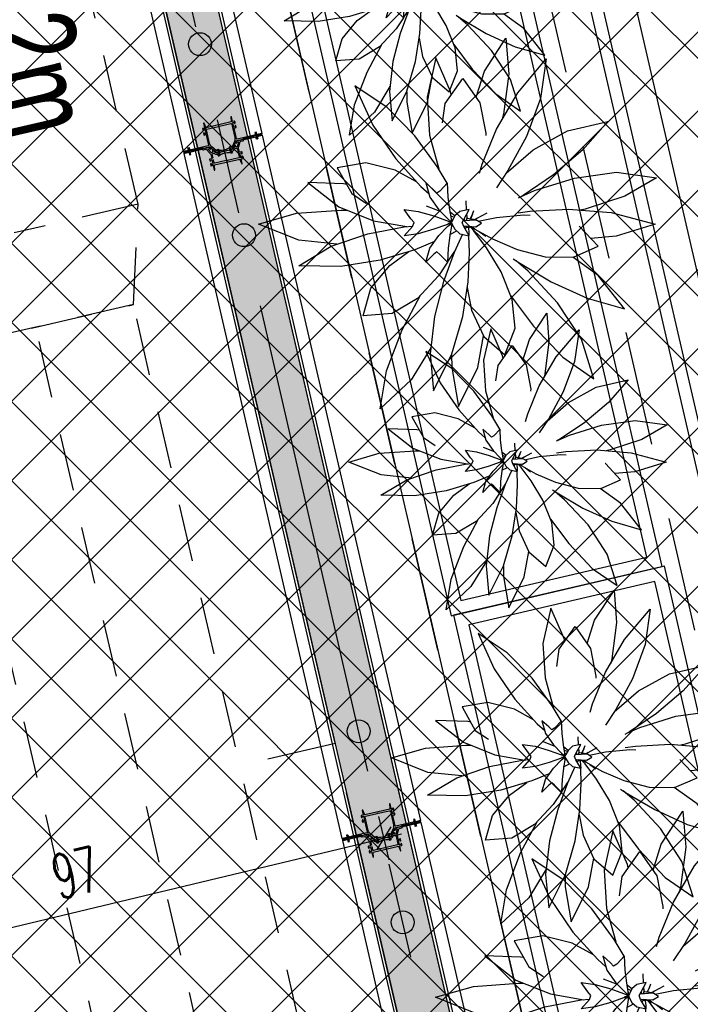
# Model space of a CAD drawing. Header units: centimetres. Extents: x -15121 to 17422, y -60492 to 0.
# Tile 217 of 256: x 2518 to 2623, y -29987 to -29832. Entities that reach past the tile are written whole.
import ezdxf
from ezdxf.enums import TextEntityAlignment as Align

# ---------------------------------------------------------------- set-up
doc = ezdxf.new("R2010")
doc.units = ezdxf.units.CM
doc.header["$LTSCALE"] = 60
for name, pattern in [('CENTER', [2, 1.25, -0.25, 0.25, -0.25]), ('DP', [0.5, 0.3, -0.2]), ('MP', [0.25, 0.15, -0.1])]:
    doc.linetypes.add(name, pattern=pattern)
for name, color, linetype in [('AIKA karnisze2', 200, 'Continuous'), ('AIKA KLIMATYZACJA2', 5, 'Continuous'), ('AIKA lampy restauracja wymiarowanie', 7, 'Continuous'), ('AIKA meble2', 8, 'Continuous'), ('AIKA sufity podwieszane', 8, 'Continuous'), ('AIKA szyny w podłodze', 3, 'Continuous'), ('AIKA wymiarowanie ogólne rzut2', 7, 'Continuous'), ('AIKA zieleń', 8, 'Continuous'), ('AIKA ŚCIANA2', 8, 'Continuous'), ('AIKA ścianki mobilne', 7, 'Continuous'), ('L-AXIS', 10, 'CENTER'), ('podciagi i nadproza', 7, 'DP')]:
    doc.layers.add(name, color=color, linetype=linetype)
doc.styles.add('MtXpl_Arial_Narrow', font='ARIALN.TTF')
doc.styles.add('normalnysimplex', font='simplex.shx', dxfattribs={"width": 0.85})
doc.styles.add('wymiar', font='txt.shx', dxfattribs={"width": 0.6})
doc.dimstyles.new('Dwudziestka', dxfattribs={"dimtxt": 7, "dimasz": 0.7, "dimexe": 5, "dimexo": 0, "dimgap": 2.5, "dimtad": 1, "dimtoh": 1, "dimdec": 3, "dimrnd": 0.5, "dimdsep": 46, "dimtxsty": 'wymiar', "dimblk": 'znacznik', "dimcen": 0, "dimdle": 5, "dimse1": 1, "dimse2": 1, "dimclrd": 256, "dimclre": 256, "dimclrt": 256, "dimadec": 0, "dimazin": 0, "dimtfac": 0.4, "dimtdec": 3, "dimtix": 1, "dimtofl": 0, "dimtmove": 2, "dimatfit": 3, "dimldrblk": 'znacznik', "dimfxl": 1, "dimtolj": 1, "dimarcsym": 0})

# ---------------------------------------------------------------- blocks, each defined once
blk = doc.blocks.new('SL podciągi restauracja')
at = {"layer": 'podciagi i nadproza'}
blk.add_lwpolyline([(2000.73, -27243.02), (2138.4, -27839.34), (2099.42, -27848.34), (1961.75, -27252.02), (2000.73, -27243.02)], dxfattribs=at)
blk = doc.blocks.new('SL klima')
at = {"layer": 'AIKA KLIMATYZACJA2', "color": 140, "linetype": 'MP', "lineweight": -2, "extrusion": (-5.11098e-17, -7.96044e-17, -1)}
for p, q in [((6722.47, -25992.98, 331.65), (6712.01, -25947.67, 331.65)), ((6722.47, -25992.98, 331.65), (6702.98, -25997.48, 331.65)), ((6721.75, -26008.75, 331.65), (6722.47, -25992.98, 331.65)), ((6706.4, -26012.29, 331.65), (6721.74, -26008.75, 331.65)), ((6721.74, -26008.75, 331.65), (6721.75, -26008.75, 331.65)), ((6691.06, -26015.83, 331.65), (6706.4, -26012.29, 331.65))]:
    blk.add_line(p, q, dxfattribs=at)
at = {"layer": 'AIKA KLIMATYZACJA2', "color": 140, "linetype": 'MP', "lineweight": -2}
for p, q in [((6721.73, -26008.74, 331.6), (6706.39, -26012.28, 331.6)), ((6764.77, -26195.14, 331.6), (6721.73, -26008.74, 331.6)), ((6706.39, -26012.28, 331.6), (6691.04, -26015.83, 331.6)), ((6749.42, -26198.68, 331.6), (6706.39, -26012.28, 331.6)), ((6691.04, -26015.83, 331.6), (6734.07, -26202.22, 331.6))]:
    blk.add_line(p, q, dxfattribs=at)
at = {"layer": 'AIKA KLIMATYZACJA2', "color": 140, "linetype": 'MP', "lineweight": -2, "style": 'MtXpl_Arial_Narrow', "width": 0.8}
blk.add_text('OK +3,32m', height=15, rotation=283, dxfattribs=at).set_placement((6685.67, -25915.42, 3653.8))
blk = doc.blocks.new('z_45')
for p, q in [((1.116109, 12.784863), (2.886718, 15.481067)), ((2.886718, 15.481067), (3.112793, 12.559485)), ((-2.845997, 13.88936), (-3.570604, 10.668659)), ((-1.655763, 11.123252), (-2.845997, 13.88936)), ((3.844529, 11.023402), (6.185353, 13.788033)), ((6.185353, 13.788033), (5.718845, 10.564661)), ((-2.087796, 10.154057), (-0.650883, 12.201309)), ((-0.650883, 12.201309), (0.760937, 10.202289)), ((0.441211, 10.654926), (1.116109, 12.784863)), ((3.112793, 12.559485), (2.685738, 9.256053)), ((-9.471196, 11.583638), (-8.014357, 8.363295)), ((-6.825197, 9.823632), (-9.471196, 11.583638)), ((-3.570604, 10.668659), (-3.370214, 7.540822)), ((-1.588672, 10.865235), (-1.655763, 11.123252)), ((2.124023, 8.055043), (3.844529, 11.023402)), ((5.718845, 10.564661), (4.56084, 7.449961)), ((-4.564357, 7.499552), (-6.825197, 9.823632)), ((-2.313089, 8.569336), (-2.087796, 10.154057)), ((0.760937, 10.202289), (1.247263, 7.701373)), ((2.685738, 9.256053), (2.585155, 8.850694)), ((-8.014357, 8.363295), (-6.118167, 5.604553)), ((7.924801, 7.917333), (11.223727, 8.66015)), ((11.223727, 8.66015), (9.188086, 6.343603)), ((-2.732033, 4.996347), (-4.564357, 7.499552)), ((-3.370214, 7.540822), (-2.609962, 4.790235)), ((0.939745, 5.188775), (2.124023, 8.055043)), ((1.247263, 7.701373), (1.236522, 7.510304)), ((4.56084, 7.449961), (3.048825, 4.653072)), ((5.118847, 6.358695), (7.924801, 7.917333)), ((2.912497, 4.450679), (5.118847, 6.358695)), ((9.188086, 6.343603), (6.763673, 4.31025)), ((-8.571875, 5.299163), (-10.923731, 4.889011)), ((-10.923731, 4.889011), (-9.723246, 2.764893)), ((-6.165922, 4.682708), (-8.571875, 5.299163)), ((-6.118167, 5.604553), (-4.087406, 3.361177)), ((-1.916993, 3.620315), (-2.732033, 4.996347)), ((0.713086, 4.427791), (0.939745, 5.188775)), ((-4.421586, 3.730321), (-6.165922, 4.682708)), ((3.048825, 4.653072), (2.101171, 3.24595)), ((6.763673, 4.31025), (4.27959, 2.622747)), ((5.226266, 3.010106), (8.498532, 4.040098)), ((8.498532, 4.040098), (11.938083, 4.511809)), ((11.938083, 4.511809), (15.209764, 4.056096)), ((15.209764, 4.056096), (12.607419, 2.562547)), ((-13.329983, 3.664804), (-10.796976, 1.677108)), ((-10.395801, 3.557134), (-13.329983, 3.664804)), ((-10.143751, 3.508997), (-10.395801, 3.557134)), ((-4.087406, 3.361177), (-3.407812, 2.749658)), ((-3.663379, 3.641844), (-3.332913, 2.487993)), ((-3.033108, 3.074575), (-3.663379, 3.641844)), ((-1.897073, 3.641844), (-2.527249, 2.960253)), ((-1.838088, 2.487993), (-1.897073, 3.641844)), ((-9.723246, 2.764893), (-8.523244, 1.970458)), ((-3.332913, 2.487993), (-2.604687, 1.451993)), ((-2.780175, 2.809238), (-3.033108, 3.074575)), ((-2.527249, 2.960253), (-2.780175, 2.809238)), ((-1.709473, 1.451993), (-1.838088, 2.487993)), ((4.27959, 2.622747), (3.878319, 2.391028)), ((4.0667, 2.499819), (5.226266, 3.010106)), ((12.607419, 2.562547), (9.364843, 1.5064)), ((-10.796976, 1.677108), (-7.958597, 0.544524)), ((-3.632522, 1.770306), (-2.493846, 1.337838)), ((-0.402153, 2.182174), (-0.364649, 1.42529)), ((-17.348439, 0.262022), (-14.246488, 1.155138)), ((-14.246488, 1.155138), (-10.58799, 1.426625)), ((-10.58799, 1.426625), (-10.121489, 1.407576)), ((-4.898632, 0.705075), (-5.429691, 1.477385)), ((-5.429691, 1.477385), (-4.293358, 1.311088)), ((-4.293358, 1.311088), (-3.019536, 0.943708)), ((-3.019536, 0.943708), (-1.976955, 0.57261)), ((-2.604687, 1.451993), (-1.873535, 0.699282)), ((-1.583988, 0.699282), (-1.709473, 1.451993)), ((-1.679397, 1.271486), (-1.272851, 0.962949)), ((-1.626176, 0.952387), (-1.35352, 0.829601)), ((-1.294726, 0.943708), (-1.494336, 0.556159)), ((-0.877637, 1.311088), (-1.294726, 0.943708)), ((-0.130665, 1.477385), (-0.877637, 1.311088)), ((-0.538969, 0.705075), (-0.130665, 1.477385)), ((-0.343555, 1.074767), (-0.304008, 0.713921)), ((-0.342482, 1.076675), (-0.295609, 0.712991)), ((-0.039065, 0.684285), (0.143945, 1.07379)), ((0.143945, 1.07379), (-0.026757, 0.682902)), ((0.143945, 1.07379), (0.261426, 1.376176)), ((0.523341, 0.751948), (1.350194, 1.19648)), ((0.618356, 0.505519), (2.111423, 0.813913)), ((2.111423, 0.813913), (4.325879, 1.034188)), ((3.888863, 1.192188), (4.834962, 1.339221)), ((4.325879, 1.034188), (4.866993, 0.999713)), ((4.834962, 1.339221), (8.005172, 1.502991)), ((8.005172, 1.502991), (11.50527, 1.21479)), ((9.364843, 1.5064), (8.960253, 1.424313)), ((11.50527, 1.21479), (15.089351, 0.26207)), ((-14.047462, -1.054287), (-17.348439, 0.262022)), ((-8.423632, -0.520706), (-5.451953, 0.046134)), ((-7.958597, 0.544524), (-5.231249, 0.066352)), ((-5.451953, 0.046134), (-4.759377, 0.10953)), ((-5.429691, -0.687051), (-4.769921, 0.085259)), ((-4.635745, 0.395179), (-4.898632, 0.705075)), ((-4.769921, 0.085259), (-4.635745, 0.395179)), ((-1.976955, 0.217772), (-3.019536, -0.153327)), ((-2.604687, -0.661659), (-1.873535, 0.091076)), ((-1.976955, 0.57261), (-1.628906, 0.433159)), ((-1.628906, 0.357175), (-1.976955, 0.217772)), ((-1.881445, 0.339508), (-1.606447, 0.383544)), ((-1.873535, 0.699282), (-1.562113, 0.420308)), ((-1.873535, 0.091076), (-1.774222, 0.182414)), ((-1.774222, 0.182414), (-1.583988, 0.343227)), ((-1.728809, 0.212503), (-1.572365, 0.349855)), ((-1.727444, 0.221968), (-1.604688, 0.331926)), ((-1.583988, 0.091076), (-1.709473, -0.661659)), ((-1.683301, 0.60215), (-1.553714, 0.433731)), ((-1.683301, 0.18189), (-1.563573, 0.353074)), ((-1.676369, 0.47915), (-1.631546, 0.482464)), ((-1.676369, 0.452209), (-1.676369, 0.47915)), ((-1.676369, 0.47915), (-1.565433, 0.409579)), ((-1.676369, 0.267673), (-1.676369, 0.338197)), ((-1.583988, 0.699282), (-1.542676, 0.458455)), ((-1.543754, 0.454164), (-1.583988, 0.699282)), ((-1.545703, 0.324464), (-1.583988, 0.091076)), ((-1.494336, 0.556159), (-1.572365, 0.395179)), ((-1.572365, 0.395179), (-1.511622, 0.234222)), ((-1.567286, 0.192738), (-1.48496, 0.186634)), ((-1.553714, 0.277925), (-1.532912, 0.290728)), ((-1.546973, 0.488734), (-1.526272, 0.490236)), ((-1.511622, 0.234222), (-1.294726, -0.153327)), ((-0.698143, 0.395179), (-0.538969, 0.705075)), ((-0.57354, 0.085259), (-0.698143, 0.395179)), ((-0.61475, 0.557566), (0.414157, 0.633597)), ((-0.587601, 0.120354), (0.414157, 0.046349)), ((-0.130665, -0.687051), (-0.57354, 0.085259)), ((-0.552541, 0.679731), (-0.473535, 0.568008)), ((-0.552541, 0.048637), (-0.451565, 0.110316)), ((-0.343555, 0.101996), (-0.4583, -0.115633)), ((-0.351566, 0.05846), (-0.343555, 0.072765)), ((0.414157, 0.633597), (-0.343555, 0.718355)), ((-0.343555, 0.718355), (-0.343555, 0.577641)), ((-0.343555, -0.038433), (-0.343555, 0.101996)), ((0.414157, 0.046349), (-0.343555, -0.038433)), ((-0.020218, 0.682187), (0.042868, 0.793743)), ((0.263965, -0.291395), (0, 0)), ((0.005859, 0.000691), (0.263965, -0.291395)), ((0.112987, 0.01266), (0.343358, -0.138187)), ((0.343358, -0.138187), (0.122851, 0.013781)), ((0.343358, 0.641418), (0.523341, 0.751948)), ((0.523341, 0.751948), (0.350583, 0.640726)), ((0.882226, 0.339985), (0.414157, 0.633597)), ((0.414157, 0.046349), (0.882226, 0.339985)), ((8.87754, 0.106263), (8.870017, 0.108933)), ((10.431641, -1.544666), (8.87754, 0.106263)), ((15.089351, 0.26207), (11.904103, -0.724029)), ((-11.416704, -1.54047), (-8.423632, -0.520706)), ((-4.293358, -0.520706), (-5.429691, -0.687051)), ((-3.019536, -0.153327), (-4.293358, -0.520706)), ((-3.332913, -1.697659), (-2.604687, -0.661659)), ((-1.709473, -0.661659), (-1.838088, -1.697659)), ((-1.693851, -0.568056), (-1.146388, -0.28398)), ((-0.682133, -0.564265), (-1.35352, -2.042174)), ((-1.294726, -0.153327), (-0.877637, -0.520706)), ((-0.877637, -0.520706), (-0.130665, -0.687051)), ((-0.190139, -0.021291), (-0.149512, -0.409627)), ((-0.149512, -0.409627), (-0.140429, -0.670075)), ((-0.091702, -2.064657), (-0.140429, -0.685)), ((1.305467, -1.671815), (0.263965, -0.291395)), ((0.343358, -0.138187), (1.780665, -0.936222)), ((0.694239, -0.332999), (1.227832, -0.725722)), ((11.904103, -0.724029), (9.830469, -0.90611)), ((-14.07373, -3.13642), (-11.416704, -1.54047)), ((-10.945606, -1.379967), (-14.047462, -1.054287)), ((-2.953124, -1.157331), (-4.577738, -1.834464)), ((1.780665, -0.936222), (3.791404, -1.803994)), ((8.400196, -2.436328), (10.431641, -1.544666)), ((-4.577738, -1.834464), (-7.403421, -2.685213)), ((-6.6167, -3.11451), (-5.047756, -1.975965)), ((-3.663379, -2.851462), (-3.332913, -1.697659)), ((-3.033108, -2.206969), (-3.663379, -2.851462)), ((-2.780175, -1.994538), (-3.033108, -2.206969)), ((-2.527249, -2.210593), (-2.780175, -1.994538)), ((-1.897073, -2.851462), (-2.527249, -2.210593)), ((-1.35352, -2.042174), (-2.229786, -4.429722)), ((-1.838088, -1.697659), (-1.897073, -2.851462)), ((-1.897073, -2.844191), (-1.347756, -2.01571)), ((-1.347756, -2.01571), (-1.297754, -1.919913)), ((-0.207716, -4.4456), (-0.091702, -2.064657)), ((2.482617, -3.62699), (1.305467, -1.671815)), ((3.791404, -1.803994), (6.092381, -2.413368)), ((6.092381, -2.413368), (8.400196, -2.436328)), ((-10.627055, -3.20127), (-14.07373, -3.13642)), ((-7.403421, -2.685213), (-10.627055, -3.20127)), ((-8.167577, -4.977584), (-6.6167, -3.11451)), ((-1.899707, -2.848768), (-2.638769, -3.964114)), ((3.484273, -2.572203), (3.932518, -2.881288)), ((4.709864, -3.591299), (3.717869, -2.733254)), ((3.932518, -2.881288), (6.586033, -4.438806)), ((10.435152, -3.927588), (8.347654, -2.43578)), ((-2.638769, -3.964114), (-4.346585, -5.804968)), ((3.390723, -5.904579), (2.482617, -3.62699)), ((7.103026, -6.169581), (4.709864, -3.591299)), ((12.572265, -6.654835), (10.435152, -3.927588)), ((-2.229786, -4.429722), (-2.974415, -7.289314)), ((-0.641215, -7.295108), (-0.207716, -4.4456)), ((6.586033, -4.438806), (9.533495, -5.789065)), ((-8.790821, -7.222462), (-8.167577, -4.977584)), ((-5.600298, -8.385539), (-4.10918, -5.549121)), ((-0.278127, -4.908538), (0.070995, -6.779051)), ((3.260642, -5.578327), (5.139941, -8.084035)), ((-4.346585, -5.804968), (-6.415725, -7.052922)), ((3.625292, -8.252382), (3.390723, -5.904579)), ((9.053218, -9.147692), (7.103026, -6.169581)), ((9.533495, -5.789065), (12.572265, -6.654835)), ((-6.415725, -7.052922), (-8.790821, -7.222462)), ((0.070995, -6.779051), (1.064259, -8.927584)), ((-2.974415, -7.289314), (-3.329104, -10.357284)), ((-1.53594, -10.355759), (-0.641215, -7.295108)), ((-6.894338, -11.727738), (-5.600298, -8.385539)), ((2.781737, -10.418105), (3.625292, -8.252382)), ((5.139941, -8.084035), (7.544237, -10.623288)), ((0.57441, -11.471963), (1.038867, -8.872604)), ((1.064259, -8.927584), (2.781737, -10.418105)), ((10.071385, -12.377596), (9.053218, -9.147692)), ((-3.271973, -9.86352), (-4.865432, -12.475824)), ((-3.329104, -10.357284), (-3.035742, -13.370013)), ((-3.035742, -13.370013), (-1.53594, -10.355759)), ((-1.55713, -10.398388), (-1.542676, -11.455464)), ((7.544237, -10.623288), (10.071385, -12.377596)), ((-7.407814, -14.838576), (-6.894338, -11.727738)), ((-1.542676, -11.455464), (-1.008987, -14.652538)), ((-1.008987, -14.652538), (0.57441, -11.471963)), ((-4.865432, -12.475824), (-7.407814, -14.838576))]:
    blk.add_line(p, q)
blk = doc.blocks.new('SL ścianki przesuwne restauracja')
at = {"layer": 'AIKA ścianki mobilne'}
for p, q in [((7501.36, -25684.07), (7526.22, -25791.74)), ((7524.46, -25792.14), (7499.61, -25684.48)), ((7513.94, -25794.57), (7489.08, -25686.91)), ((7490.84, -25686.5), (7515.7, -25794.17)), ((7549.39, -25900.1), (7524.53, -25792.44)), ((7526.29, -25792.03), (7551.14, -25899.7)), ((7538.87, -25902.53), (7514.01, -25794.87)), ((7515.76, -25794.46), (7540.62, -25902.13)), ((7574.31, -26008.07), (7549.46, -25900.4)), ((7551.21, -25899.99), (7576.07, -26007.66)), ((7540.69, -25902.42), (7565.54, -26010.09)), ((7563.79, -26010.49), (7538.93, -25902.83))]:
    blk.add_line(p, q, dxfattribs=at)
at = {"layer": 'AIKA ścianki mobilne', "linetype": 'Continuous'}
for points in [[(7521.62, -25790.78), (7521.99, -25792.39, -0.162719), (7521.93, -25793.02), (7521.56, -25793.84, -0.023978), (7521.54, -25793.89, -0.684311), (7521.45, -25793.87), (7521.44, -25793.84, 0.414214), (7521.38, -25793.8), (7521.2, -25793.84, 0.198912), (7521.16, -25793.87), (7521.11, -25793.95, 0.668179), (7521.13, -25793.98), (7521.29, -25793.95, -0.414214), (7521.31, -25793.96), (7521.36, -25794.16, -0.414214), (7521.34, -25794.18), (7521.19, -25794.22, 0.414214), (7521.17, -25794.24), (7521.19, -25794.32, 0.414214), (7521.21, -25794.33), (7521.36, -25794.3, 0.235614), (7521.7, -25794.01), (7522.16, -25792.98, -0.235614), (7522.3, -25792.87), (7523.21, -25792.66, 0.198912), (7523.25, -25792.64), (7523.28, -25792.59, -0.198912), (7523.31, -25792.57), (7525.39, -25792.08, 0.414214), (7525.45, -25791.99), (7525.38, -25791.66, 0.414214), (7525.28, -25791.6), (7525.23, -25791.61, 0.414214), (7525.22, -25791.63), (7525.24, -25791.73, -0.414214), (7525.26, -25791.74), (7525.31, -25791.93, -0.414214), (7525.29, -25791.95), (7522.37, -25792.63, -0.414214), (7522.25, -25792.55), (7521.87, -25790.92, -0.414214), (7521.89, -25790.89), (7522.18, -25790.82, 0.414214), (7522.22, -25790.76), (7522.17, -25790.58, 0.198912), (7522.15, -25790.55), (7522.07, -25790.5, 0.668179), (7522.04, -25790.52), (7522.07, -25790.68, -0.414214), (7522.06, -25790.7), (7521.85, -25790.75, -0.414214), (7521.83, -25790.73), (7521.67, -25790.04, -0.414214), (7521.68, -25790.02), (7521.89, -25789.97, -0.414214), (7521.91, -25789.98), (7521.95, -25790.14, 0.668179), (7521.99, -25790.15), (7522.04, -25790.06, 0.198912), (7522.04, -25790.02), (7522, -25789.84, 0.414214), (7521.94, -25789.8), (7521.65, -25789.87, -0.414214), (7521.63, -25789.85), (7521.46, -25789.11, 0.414214), (7521.43, -25789.1), (7521.39, -25789.11, 0.36397), (7521.37, -25789.13), (7521.41, -25789.82, 0.043661), (7521.42, -25789.88), (7521.42, -25789.9, -0.414214), (7521.41, -25789.93), (7517.47, -25790.83, -0.414214), (7517.45, -25790.82), (7517.44, -25790.79, 0.043661), (7517.42, -25790.74), (7517.15, -25790.1, 0.36397), (7517.13, -25790.09), (7517.09, -25790.1, 0.414214), (7517.07, -25790.13), (7517.24, -25790.87, -0.414214), (7517.23, -25790.89), (7516.93, -25790.96, 0.414214), (7516.9, -25791.02), (7516.94, -25791.2, 0.198912), (7516.96, -25791.23), (7517.05, -25791.29, 0.668179), (7517.08, -25791.26), (7517.04, -25791.11, -0.414214), (7517.06, -25791.08), (7517.26, -25791.04, -0.414214), (7517.28, -25791.05), (7517.44, -25791.74, -0.414214), (7517.43, -25791.77), (7517.22, -25791.81, -0.414214), (7517.2, -25791.8), (7517.16, -25791.64, 0.668179), (7517.13, -25791.64), (7517.07, -25791.72, 0.198912), (7517.07, -25791.76), (7517.11, -25791.94, 0.414214), (7517.17, -25791.98), (7517.46, -25791.91, -0.414214), (7517.49, -25791.93), (7517.86, -25793.57, -0.414214), (7517.79, -25793.69), (7514.87, -25794.36, -0.414214), (7514.84, -25794.35), (7514.8, -25794.16, -0.414214), (7514.82, -25794.14), (7514.79, -25794.04, 0.414214), (7514.77, -25794.02), (7514.72, -25794.04, 0.414214), (7514.66, -25794.13), (7514.74, -25794.46, 0.414214), (7514.83, -25794.52), (7516.92, -25794.04, -0.198912), (7516.96, -25794.05), (7517.01, -25794.08, 0.198912), (7517.04, -25794.08), (7517.96, -25793.87, -0.235614), (7518.13, -25793.91), (7519, -25794.64, 0.235614), (7519.43, -25794.74), (7519.58, -25794.71, 0.414214), (7519.59, -25794.69), (7519.57, -25794.61, 0.414214), (7519.55, -25794.59), (7519.39, -25794.63, -0.414214), (7519.37, -25794.61), (7519.32, -25794.42, -0.414214), (7519.34, -25794.4), (7519.5, -25794.36, 0.668179), (7519.5, -25794.32), (7519.42, -25794.27, 0.198912), (7519.38, -25794.26), (7519.2, -25794.31, 0.414214), (7519.16, -25794.37), (7519.17, -25794.4, -0.684311), (7519.09, -25794.45, -0.023978), (7519.05, -25794.42), (7518.36, -25793.84, -0.162719), (7518.03, -25793.3), (7517.54, -25791.18, -0.414214), (7517.61, -25791.06), (7519.41, -25790.64), (7519.48, -25790.58, -0.267949), (7519.49, -25790.58), (7519.58, -25790.6), (7521.38, -25790.19, -0.414214), (7521.5, -25790.26), (7521.62, -25790.78)], [(7518.57, -25795.63), (7518.44, -25795.09, -0.265236), (7518.47, -25795), (7518.63, -25794.85, -0.397137), (7518.76, -25794.85, 0.21042), (7519.22, -25795.01, -0.371263), (7519.32, -25795.09), (7519.34, -25795.17, 0.414214), (7519.46, -25795.25), (7519.6, -25795.22, 0.198912), (7519.63, -25795.2), (7519.68, -25795.11, 0.668179), (7519.66, -25795.08), (7519.51, -25795.12, -0.414214), (7519.48, -25795.1), (7519.44, -25794.91, -0.414214), (7519.45, -25794.88), (7519.61, -25794.85, 0.414214), (7519.62, -25794.82), (7519.6, -25794.74, 0.414214), (7519.58, -25794.73), (7519.26, -25794.8, -0.226285), (7518.93, -25794.73), (7518.6, -25794.47, 0.155747), (7518.57, -25794.46), (7518.44, -25794.46, 0.668179), (7518.43, -25794.49), (7518.54, -25794.61, -0.414214), (7518.53, -25794.64), (7518.38, -25794.78, -0.414214), (7518.35, -25794.78), (7517.81, -25794.21, -0.580732), (7517.84, -25794.13), (7518.02, -25794.08, -0.265236), (7518.04, -25794.09), (7518.16, -25794.21, 0.414214), (7518.18, -25794.21), (7518.3, -25794.1, 0.447259), (7518.29, -25794.07), (7518.13, -25793.94, 0.235614), (7517.96, -25793.89), (7517.04, -25794.1, -0.198912), (7517, -25794.1), (7516.94, -25794.06, 0.198912), (7516.88, -25794.05), (7514.83, -25794.52, 0.414214), (7514.77, -25794.62), (7514.85, -25794.95, 0.414214), (7514.94, -25795.01), (7514.99, -25795, 0.414214), (7515.01, -25794.97), (7514.99, -25794.88, -0.414214), (7514.96, -25794.86), (7514.92, -25794.68, -0.414214), (7514.93, -25794.65), (7516.83, -25794.21, -0.198912), (7516.86, -25794.22), (7516.98, -25794.29, 0.198912), (7517.06, -25794.31), (7517.45, -25794.22, -0.265236), (7517.54, -25794.24), (7518.08, -25794.81, -0.13423), (7518.21, -25795.04), (7518.36, -25795.69, -0.414214), (7518.34, -25795.71), (7518.05, -25795.78, 0.414214), (7518.01, -25795.84), (7518.05, -25796.02, 0.198912), (7518.07, -25796.06), (7518.16, -25796.11, 0.668179), (7518.19, -25796.09), (7518.15, -25795.93, -0.414214), (7518.17, -25795.91), (7518.37, -25795.86, -0.414214), (7518.4, -25795.87), (7518.56, -25796.57, -0.414214), (7518.54, -25796.59), (7518.34, -25796.64, -0.414214), (7518.31, -25796.62), (7518.28, -25796.47, 0.668179), (7518.24, -25796.46), (7518.19, -25796.55, 0.198912), (7518.18, -25796.58), (7518.22, -25796.77, 0.414214), (7518.28, -25796.8), (7518.58, -25796.74, -0.414214), (7518.6, -25796.75), (7518.77, -25797.49, 0.414214), (7518.8, -25797.51), (7518.84, -25797.5, 0.36397), (7518.85, -25797.48), (7518.82, -25796.78, 0.043661), (7518.81, -25796.73), (7518.81, -25796.7, -0.414214), (7518.82, -25796.68), (7522.76, -25795.77, -0.414214), (7522.78, -25795.79), (7522.79, -25795.81, 0.043661), (7522.8, -25795.86), (7523.07, -25796.5, 0.36397), (7523.1, -25796.51), (7523.14, -25796.5, 0.414214), (7523.16, -25796.48), (7522.99, -25795.74, -0.414214), (7523, -25795.72), (7523.29, -25795.65, 0.414214), (7523.33, -25795.59), (7523.29, -25795.41, 0.198912), (7523.27, -25795.37), (7523.18, -25795.32, 0.668179), (7523.15, -25795.34), (7523.19, -25795.5, -0.414214), (7523.17, -25795.52), (7522.97, -25795.57, -0.414214), (7522.94, -25795.55), (7522.78, -25794.86, -0.414214), (7522.8, -25794.84), (7523, -25794.79, -0.414214), (7523.03, -25794.81), (7523.06, -25794.96, 0.668179), (7523.1, -25794.97), (7523.15, -25794.88, 0.198912), (7523.16, -25794.85), (7523.12, -25794.66, 0.414214), (7523.06, -25794.62), (7522.76, -25794.69, -0.414214), (7522.74, -25794.68), (7522.59, -25794.03, -0.13423), (7522.6, -25793.77), (7522.84, -25793.02, -0.265236), (7522.91, -25792.96), (7523.3, -25792.87, 0.198912), (7523.36, -25792.82), (7523.43, -25792.7, -0.198912), (7523.46, -25792.68), (7525.36, -25792.25, -0.414214), (7525.38, -25792.26), (7525.43, -25792.45, -0.414214), (7525.41, -25792.47), (7525.43, -25792.57, 0.414214), (7525.46, -25792.58), (7525.51, -25792.57, 0.414214), (7525.57, -25792.48), (7525.49, -25792.14, 0.414214), (7525.39, -25792.08), (7523.35, -25792.56, 0.198912), (7523.3, -25792.59), (7523.26, -25792.65, -0.198912), (7523.23, -25792.68), (7522.31, -25792.89, 0.235614), (7522.17, -25793), (7522.09, -25793.2, 0.447259), (7522.1, -25793.23), (7522.24, -25793.27, 0.414214), (7522.27, -25793.26), (7522.32, -25793.1, -0.265236), (7522.33, -25793.09), (7522.52, -25793.05, -0.580732), (7522.58, -25793.11), (7522.34, -25793.86, -0.414214), (7522.32, -25793.87), (7522.12, -25793.81, -0.414214), (7522.1, -25793.78), (7522.15, -25793.63, 0.668179), (7522.12, -25793.61), (7522.01, -25793.67, 0.155747), (7521.99, -25793.69), (7521.8, -25794.06, -0.226285), (7521.54, -25794.28), (7521.22, -25794.35, 0.414214), (7521.2, -25794.38), (7521.22, -25794.45, 0.414214), (7521.24, -25794.47), (7521.4, -25794.43, -0.414214), (7521.42, -25794.45), (7521.47, -25794.64, -0.414214), (7521.45, -25794.67), (7521.3, -25794.7, 0.668179), (7521.29, -25794.74), (7521.38, -25794.79, 0.198912), (7521.42, -25794.8), (7521.55, -25794.77, 0.414214), (7521.62, -25794.65), (7521.6, -25794.56, -0.371263), (7521.67, -25794.45, 0.21042), (7522.01, -25794.1, -0.397137), (7522.13, -25794.04), (7522.33, -25794.11, -0.265236), (7522.4, -25794.18), (7522.69, -25795.43, -0.414214), (7522.61, -25795.55), (7520.82, -25795.96), (7520.75, -25796.02, -0.267949), (7520.73, -25796.03), (7520.65, -25796), (7518.85, -25796.42, -0.414214), (7518.73, -25796.34), (7518.61, -25795.82)], [(7546.54, -25898.74), (7546.91, -25900.35, -0.162719), (7546.85, -25900.98), (7546.48, -25901.8, -0.023978), (7546.46, -25901.85, -0.684311), (7546.37, -25901.83), (7546.36, -25901.8, 0.414214), (7546.3, -25901.76), (7546.12, -25901.8, 0.198912), (7546.09, -25901.83), (7546.04, -25901.91, 0.668179), (7546.06, -25901.94), (7546.21, -25901.91, -0.414214), (7546.24, -25901.92), (7546.28, -25902.12, -0.414214), (7546.27, -25902.14), (7546.11, -25902.18, 0.414214), (7546.1, -25902.2), (7546.11, -25902.28, 0.414214), (7546.14, -25902.29), (7546.28, -25902.26, 0.235614), (7546.63, -25901.97), (7547.08, -25900.94, -0.235614), (7547.22, -25900.83), (7548.14, -25900.62, 0.198912), (7548.17, -25900.6), (7548.2, -25900.55, -0.198912), (7548.23, -25900.53), (7550.32, -25900.04, 0.414214), (7550.38, -25899.95), (7550.3, -25899.62, 0.414214), (7550.21, -25899.56), (7550.16, -25899.57, 0.414214), (7550.14, -25899.59), (7550.17, -25899.69, -0.414214), (7550.19, -25899.7), (7550.23, -25899.89, -0.414214), (7550.22, -25899.91), (7547.29, -25900.59, -0.414214), (7547.17, -25900.51), (7546.8, -25898.88, -0.414214), (7546.81, -25898.85), (7547.1, -25898.79, 0.414214), (7547.14, -25898.73), (7547.1, -25898.54, 0.198912), (7547.08, -25898.51), (7546.99, -25898.46, 0.668179), (7546.96, -25898.48), (7547, -25898.64, -0.414214), (7546.98, -25898.66), (7546.78, -25898.71, -0.414214), (7546.75, -25898.69), (7546.59, -25898, -0.414214), (7546.61, -25897.98), (7546.81, -25897.93, -0.414214), (7546.84, -25897.94), (7546.87, -25898.1, 0.668179), (7546.91, -25898.11), (7546.96, -25898.02, 0.198912), (7546.97, -25897.98), (7546.93, -25897.8, 0.414214), (7546.87, -25897.76), (7546.57, -25897.83, -0.414214), (7546.55, -25897.81), (7546.38, -25897.07, 0.414214), (7546.36, -25897.06), (7546.31, -25897.07, 0.36397), (7546.3, -25897.09), (7546.33, -25897.78, 0.043661), (7546.34, -25897.84), (7546.35, -25897.86, -0.414214), (7546.33, -25897.89), (7542.39, -25898.79, -0.414214), (7542.37, -25898.78), (7542.36, -25898.75, 0.043661), (7542.35, -25898.7), (7542.08, -25898.06, 0.36397), (7542.05, -25898.05), (7542.01, -25898.06, 0.414214), (7542, -25898.09), (7542.17, -25898.83, -0.414214), (7542.15, -25898.85), (7541.86, -25898.92, 0.414214), (7541.82, -25898.98), (7541.86, -25899.16, 0.198912), (7541.89, -25899.19), (7541.97, -25899.25, 0.668179), (7542, -25899.22), (7541.97, -25899.07, -0.414214), (7541.98, -25899.04), (7542.19, -25899, -0.414214), (7542.21, -25899.01), (7542.37, -25899.7, -0.414214), (7542.35, -25899.73), (7542.15, -25899.77, -0.414214), (7542.13, -25899.76), (7542.09, -25899.6, 0.668179), (7542.05, -25899.6), (7542, -25899.68, 0.198912), (7541.99, -25899.72), (7542.04, -25899.9, 0.414214), (7542.1, -25899.94), (7542.39, -25899.87, -0.414214), (7542.41, -25899.89), (7542.79, -25901.53, -0.414214), (7542.71, -25901.65), (7539.79, -25902.32, -0.414214), (7539.77, -25902.31), (7539.72, -25902.12, -0.414214), (7539.74, -25902.1), (7539.72, -25902, 0.414214), (7539.69, -25901.98), (7539.64, -25902, 0.414214), (7539.58, -25902.09), (7539.66, -25902.42, 0.414214), (7539.76, -25902.48), (7541.84, -25902, -0.198912), (7541.88, -25902.01), (7541.93, -25902.04, 0.198912), (7541.97, -25902.04), (7542.89, -25901.83, -0.235614), (7543.06, -25901.87), (7543.92, -25902.6, 0.235614), (7544.36, -25902.7), (7544.5, -25902.67, 0.414214), (7544.52, -25902.65), (7544.5, -25902.57, 0.414214), (7544.47, -25902.55), (7544.32, -25902.59, -0.414214), (7544.29, -25902.57), (7544.25, -25902.38, -0.414214), (7544.26, -25902.36), (7544.42, -25902.32, 0.668179), (7544.43, -25902.28), (7544.34, -25902.23, 0.198912), (7544.3, -25902.22), (7544.12, -25902.27, 0.414214), (7544.08, -25902.33), (7544.09, -25902.36, -0.684311), (7544.01, -25902.41, -0.023978), (7543.97, -25902.38), (7543.29, -25901.8, -0.162719), (7542.95, -25901.26), (7542.46, -25899.14, -0.414214), (7542.54, -25899.02), (7544.34, -25898.6), (7544.4, -25898.54, -0.267949), (7544.42, -25898.54), (7544.5, -25898.56), (7546.3, -25898.15, -0.414214), (7546.42, -25898.22), (7546.54, -25898.74)], [(7543.49, -25903.59), (7543.37, -25903.05, -0.265236), (7543.4, -25902.96), (7543.55, -25902.81, -0.397137), (7543.69, -25902.81, 0.21042), (7544.14, -25902.97, -0.371263), (7544.25, -25903.05), (7544.27, -25903.13, 0.414214), (7544.39, -25903.21), (7544.52, -25903.18, 0.198912), (7544.55, -25903.16), (7544.61, -25903.07, 0.668179), (7544.59, -25903.04), (7544.43, -25903.08, -0.414214), (7544.41, -25903.06), (7544.36, -25902.87, -0.414214), (7544.38, -25902.84), (7544.53, -25902.81, 0.414214), (7544.55, -25902.78), (7544.53, -25902.7, 0.414214), (7544.51, -25902.69), (7544.19, -25902.76, -0.226285), (7543.85, -25902.69), (7543.52, -25902.43, 0.155747), (7543.49, -25902.42), (7543.36, -25902.42, 0.668179), (7543.35, -25902.45), (7543.46, -25902.57, -0.414214), (7543.46, -25902.6), (7543.31, -25902.74, -0.414214), (7543.28, -25902.74), (7542.74, -25902.17, -0.580732), (7542.76, -25902.09), (7542.95, -25902.04, -0.265236), (7542.97, -25902.05), (7543.08, -25902.17, 0.414214), (7543.11, -25902.17), (7543.22, -25902.06, 0.447259), (7543.22, -25902.03), (7543.05, -25901.9, 0.235614), (7542.88, -25901.85), (7541.97, -25902.07, -0.198912), (7541.93, -25902.06), (7541.87, -25902.02, 0.198912), (7541.8, -25902.01), (7539.76, -25902.48, 0.414214), (7539.7, -25902.58), (7539.77, -25902.91, 0.414214), (7539.87, -25902.97), (7539.92, -25902.96, 0.414214), (7539.93, -25902.93), (7539.91, -25902.84, -0.414214), (7539.89, -25902.82), (7539.84, -25902.64, -0.414214), (7539.86, -25902.61), (7541.76, -25902.17, -0.198912), (7541.79, -25902.18), (7541.91, -25902.25, 0.198912), (7541.98, -25902.27), (7542.37, -25902.18, -0.265236), (7542.47, -25902.2), (7543.01, -25902.77, -0.13423), (7543.13, -25903), (7543.28, -25903.65, -0.414214), (7543.26, -25903.67), (7542.97, -25903.74, 0.414214), (7542.94, -25903.8), (7542.98, -25903.98, 0.198912), (7543, -25904.02), (7543.08, -25904.07, 0.668179), (7543.11, -25904.05), (7543.08, -25903.89, -0.414214), (7543.09, -25903.87), (7543.3, -25903.82, -0.414214), (7543.32, -25903.84), (7543.48, -25904.53, -0.414214), (7543.47, -25904.55), (7543.26, -25904.6, -0.414214), (7543.24, -25904.58), (7543.2, -25904.43, 0.668179), (7543.17, -25904.42), (7543.11, -25904.51, 0.198912), (7543.11, -25904.54), (7543.15, -25904.73, 0.414214), (7543.21, -25904.76), (7543.5, -25904.7, -0.414214), (7543.53, -25904.71), (7543.7, -25905.45, 0.414214), (7543.72, -25905.47), (7543.76, -25905.46, 0.36397), (7543.78, -25905.44), (7543.74, -25904.74, 0.043661), (7543.74, -25904.69), (7543.73, -25904.66, -0.414214), (7543.74, -25904.64), (7547.68, -25903.73, -0.414214), (7547.71, -25903.75), (7547.71, -25903.77, 0.043661), (7547.73, -25903.82), (7548, -25904.46, 0.36397), (7548.02, -25904.47), (7548.07, -25904.46, 0.414214), (7548.08, -25904.44), (7547.91, -25903.7, -0.414214), (7547.92, -25903.68), (7548.22, -25903.61, 0.414214), (7548.25, -25903.55), (7548.21, -25903.37, 0.198912), (7548.19, -25903.33), (7548.1, -25903.28, 0.668179), (7548.07, -25903.3), (7548.11, -25903.46, -0.414214), (7548.1, -25903.48), (7547.89, -25903.53, -0.414214), (7547.87, -25903.51), (7547.71, -25902.82, -0.414214), (7547.72, -25902.8), (7547.93, -25902.75, -0.414214), (7547.95, -25902.77), (7547.99, -25902.92, 0.668179), (7548.02, -25902.93), (7548.08, -25902.84, 0.198912), (7548.08, -25902.81), (7548.04, -25902.62, 0.414214), (7547.98, -25902.59), (7547.69, -25902.65, -0.414214), (7547.66, -25902.64), (7547.52, -25901.99, -0.13423), (7547.53, -25901.73), (7547.76, -25900.98, -0.265236), (7547.83, -25900.92), (7548.22, -25900.83, 0.198912), (7548.29, -25900.78), (7548.36, -25900.66, -0.198912), (7548.38, -25900.64), (7550.28, -25900.21, -0.414214), (7550.31, -25900.22), (7550.35, -25900.41, -0.414214), (7550.34, -25900.43), (7550.36, -25900.53, 0.414214), (7550.38, -25900.54), (7550.43, -25900.53, 0.414214), (7550.49, -25900.44), (7550.42, -25900.1, 0.414214), (7550.32, -25900.04), (7548.27, -25900.52, 0.198912), (7548.22, -25900.55), (7548.18, -25900.61, -0.198912), (7548.15, -25900.64), (7547.24, -25900.85, 0.235614), (7547.1, -25900.96), (7547.01, -25901.16, 0.447259), (7547.02, -25901.19), (7547.17, -25901.23, 0.414214), (7547.19, -25901.22), (7547.24, -25901.06, -0.265236), (7547.26, -25901.05), (7547.44, -25901.01, -0.580732), (7547.5, -25901.07), (7547.27, -25901.82, -0.414214), (7547.24, -25901.83), (7547.04, -25901.77, -0.414214), (7547.03, -25901.74), (7547.08, -25901.59, 0.668179), (7547.05, -25901.57), (7546.93, -25901.63, 0.155747), (7546.91, -25901.65), (7546.73, -25902.02, -0.226285), (7546.46, -25902.24), (7546.14, -25902.31, 0.414214), (7546.13, -25902.34), (7546.15, -25902.41, 0.414214), (7546.17, -25902.43), (7546.33, -25902.39, -0.414214), (7546.35, -25902.41), (7546.39, -25902.6, -0.414214), (7546.38, -25902.63), (7546.22, -25902.66, 0.668179), (7546.22, -25902.7), (7546.3, -25902.75, 0.198912), (7546.34, -25902.76), (7546.47, -25902.73, 0.414214), (7546.55, -25902.61), (7546.53, -25902.52, -0.371263), (7546.59, -25902.41, 0.21042), (7546.93, -25902.06, -0.397137), (7547.05, -25902), (7547.26, -25902.07, -0.265236), (7547.32, -25902.14), (7547.61, -25903.39, -0.414214), (7547.54, -25903.51), (7545.74, -25903.92), (7545.68, -25903.98, -0.267949), (7545.66, -25903.99), (7545.57, -25903.96), (7543.78, -25904.38, -0.414214), (7543.66, -25904.3), (7543.54, -25903.78)]]:
    blk.add_lwpolyline(points, format="xyb", dxfattribs=at)
at = {"layer": 'AIKA ścianki mobilne'}
for points in [[(7526.22, -25791.74), (7525.44, -25791.92), (7525.35, -25791.53), (7525.15, -25791.57), (7525.24, -25791.96)], [(7526.29, -25792.03), (7525.51, -25792.21), (7525.6, -25792.6), (7525.4, -25792.65), (7525.31, -25792.26)], [(7513.94, -25794.57), (7514.72, -25794.39), (7514.63, -25794), (7514.83, -25793.96), (7514.92, -25794.35)], [(7514.01, -25794.87), (7514.79, -25794.69), (7514.88, -25795.08), (7515.07, -25795.03), (7514.98, -25794.64)], [(7551.14, -25899.7), (7550.36, -25899.88), (7550.27, -25899.49), (7550.08, -25899.54), (7550.17, -25899.92)], [(7551.21, -25899.99), (7550.43, -25900.17), (7550.52, -25900.56), (7550.33, -25900.61), (7550.24, -25900.22)], [(7538.87, -25902.53), (7539.65, -25902.35), (7539.56, -25901.96), (7539.75, -25901.92), (7539.84, -25902.31)], [(7538.93, -25902.83), (7539.71, -25902.65), (7539.8, -25903.04), (7540, -25902.99), (7539.91, -25902.6)]]:
    blk.add_lwpolyline(points, dxfattribs=at)
for points in [[(7525.44, -25791.92), (7525.47, -25792.07), (7526.25, -25791.89), (7526.22, -25791.74)], [(7525.47, -25792.07), (7525.51, -25792.21), (7526.29, -25792.03), (7526.25, -25791.89)], [(7513.94, -25794.57), (7513.97, -25794.72), (7514.75, -25794.54), (7514.72, -25794.39)], [(7513.97, -25794.72), (7514.01, -25794.87), (7514.79, -25794.69), (7514.75, -25794.54)], [(7550.36, -25899.88), (7550.4, -25900.03), (7551.18, -25899.85), (7551.14, -25899.7)], [(7550.4, -25900.03), (7550.43, -25900.17), (7551.21, -25899.99), (7551.18, -25899.85)], [(7538.87, -25902.53), (7538.9, -25902.68), (7539.68, -25902.5), (7539.65, -25902.35)], [(7538.9, -25902.68), (7538.93, -25902.83), (7539.71, -25902.65), (7539.68, -25902.5)]]:
    blk.add_lwpolyline(points, close=True, dxfattribs=at)
for points in [[(7519.63, -25794.35, 0.167317), (7521, -25794.04), (7521.29, -25793.97), (7521.34, -25794.16), (7521.14, -25794.21), (7521.17, -25794.34), (7519.61, -25794.7), (7519.58, -25794.56), (7519.38, -25794.61), (7519.34, -25794.42)], [(7519.79, -25795.04, -0.167317), (7521.15, -25794.72), (7521.45, -25794.65), (7521.4, -25794.46), (7521.2, -25794.5), (7521.17, -25794.37), (7519.62, -25794.73), (7519.65, -25794.87), (7519.45, -25794.91), (7519.5, -25795.11)], [(7544.55, -25902.31, 0.167317), (7545.92, -25902), (7546.22, -25901.93), (7546.26, -25902.12), (7546.06, -25902.17), (7546.09, -25902.3), (7544.53, -25902.66), (7544.5, -25902.53), (7544.31, -25902.57), (7544.26, -25902.38)], [(7544.71, -25903, -0.167317), (7546.08, -25902.68), (7546.37, -25902.61), (7546.33, -25902.42), (7546.13, -25902.46), (7546.1, -25902.33), (7544.54, -25902.69), (7544.57, -25902.83), (7544.38, -25902.87), (7544.42, -25903.07)]]:
    blk.add_lwpolyline(points, format="xyb", close=True, dxfattribs=at)
for centre in [(7516.51, -25777.71), (7523.44, -25807.72), (7541.44, -25885.67), (7548.37, -25915.68)]:
    blk.add_circle(centre, 1.8, dxfattribs=at)
at = {"layer": 'L-AXIS'}
blk.add_lwpolyline([(7650.85, -26359.61), (7436.47, -25431.03)], dxfattribs=at)
at = {"layer": 'AIKA ścianki mobilne', "style": 'normalnysimplex', "width": 0.85, "flags": 12}
for p in [(7526.71, -25549.96), (6841.55, -25708.14), (6722.86, -25735.55), (7655.65, -26108.47), (6970.49, -26266.66), (6851.79, -26294.06)]:
    blk.add_attdef('200', text='', height=0.3, rotation=13, dxfattribs=at).set_placement(p, align=Align.TOP_LEFT)
at = {"layer": 'AIKA ścianki mobilne', "style": 'normalnysimplex', "width": 0.85}
for p in [(7511.03, -25612.22), (6883.82, -25757.03), (6707.18, -25797.81), (7639.97, -26170.73), (7012.75, -26315.54), (6836.11, -26356.32)]:
    blk.add_attdef('80', text='', height=0.3, rotation=13, dxfattribs=at).set_placement(p, align=Align.CENTER)
blk = doc.blocks.new('znacznik')
at = {"color": 0}
for points in [[(0, -5), (0, 5)], [(-4, 0), (4, 0)]]:
    blk.add_lwpolyline(points, dxfattribs=at)
at = {"color": 1}
blk.add_lwpolyline([(-2.12, -2.12), (2.12, 2.12)], dxfattribs=at)
blk = doc.blocks.new('*D5416')
at = {"layer": 'AIKA wymiarowanie ogólne rzut2', "lineweight": -2, "transparency": 16777216}
blk.add_line((2742.6, -30384.16), (2606.14, -29793.1), dxfattribs=at)
at = {"layer": 'Defpoints', "color": 0, "transparency": 16777216}
for p in [(2605.98, -29792.42), (2595.22, -29794.91), (2731.99, -30387.32)]:
    blk.add_point(p, dxfattribs=at)
at = {"layer": 'AIKA wymiarowanie ogólne rzut2', "linetype": 'ByBlock', "lineweight": -2, "transparency": 16777216, "xscale": 0.7, "yscale": 0.7, "zscale": 0.7}
for p, rotation in [((2605.98, -29792.42), 102.9999999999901), ((2742.75, -30384.84), 282.9999999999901)]:
    blk.add_blockref('znacznik', p, dxfattribs=dict(at, rotation=rotation))
at = {"layer": 'AIKA wymiarowanie ogólne rzut2', "transparency": 16777216, "insert": (2680.21, -30087.28), "char_height": 7, "attachment_point": 5, "rotation": 283, "style": 'wymiar'}
blk.add_mtext('\\A1;608', dxfattribs=at)
blk = doc.blocks.new('*D7168')
at = {"layer": 'AIKA lampy restauracja wymiarowanie', "lineweight": -2, "transparency": 16777216}
blk.add_line((2481.69, -29982.94), (2574.41, -29960.69), dxfattribs=at)
at = {"layer": 'Defpoints', "color": 0, "transparency": 16777216}
for p in [(2571.49, -29945.51), (2575.09, -29960.53), (2476.78, -29965.47)]:
    blk.add_point(p, dxfattribs=at)
at = {"layer": 'AIKA lampy restauracja wymiarowanie', "lineweight": -2, "transparency": 16777216, "xscale": 0.7, "yscale": 0.7, "zscale": 0.7}
for p, rotation in [((2575.09, -29960.53), 13.49391458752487), ((2481.01, -29983.1), 193.4939145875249)]:
    blk.add_blockref('znacznik', p, dxfattribs=dict(at, rotation=rotation))
at = {"layer": 'AIKA lampy restauracja wymiarowanie', "transparency": 16777216, "insert": (2526.65, -29965.98), "char_height": 7, "attachment_point": 5, "rotation": 13.4939, "style": 'wymiar'}
blk.add_mtext('\\A1;97', dxfattribs=at)
blk = doc.blocks.new('*D7171')
at = {"layer": 'AIKA lampy restauracja wymiarowanie', "lineweight": -2, "transparency": 16777216}
blk.add_line((2531.91, -30134.59), (2494.73, -29969.43), dxfattribs=at)
at = {"layer": 'Defpoints', "color": 0, "transparency": 16777216}
for p in [(2494.58, -29968.75), (2480.75, -29971.86), (2518.23, -30138.38)]:
    blk.add_point(p, dxfattribs=at)
at = {"layer": 'AIKA lampy restauracja wymiarowanie', "lineweight": -2, "transparency": 16777216, "xscale": 0.7, "yscale": 0.7, "zscale": 0.7}
for p, rotation in [((2494.58, -29968.75), 102.684433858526), ((2532.06, -30135.27), 282.684433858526)]:
    blk.add_blockref('znacznik', p, dxfattribs=dict(at, rotation=rotation))
at = {"layer": 'AIKA lampy restauracja wymiarowanie', "transparency": 16777216, "insert": (2519.17, -30050.69), "char_height": 7, "attachment_point": 5, "rotation": 282.6844, "style": 'wymiar'}
blk.add_mtext('\\A1;170.5', dxfattribs=at)

msp = doc.modelspace()

# ---------------------------------------------------------------- hatches: boundary and pattern name
at = {"layer": 'AIKA sufity podwieszane', "transparency": 33554610}
h = msp.add_hatch(dxfattribs=at)
h.set_pattern_fill('ANSI37', color=256, scale=2.771036)
h.set_pattern_definition([(45, (5073.432, 672.602), (-6.221154, 6.221154), []), (135, (5073.432, 672.602), (-6.221154, -6.221154), [])])
h.paths.add_polyline_path([(3263.0511, -29233.6017), (3143.0511, -29233.6017), (3143.0511, -29195.6017), (3027.0511, -29195.6017), (3027.0511, -29233.6017), (2963.0511, -29233.6017), (2963.0511, -29193.9885), (2797.0511, -29193.9885), (2797.0511, -29233.6017), (2733.0511, -29233.6017), (2733.0511, -29195.6017), (2617.0511, -29195.6017), (2617.0511, -29233.6017), (2497.0511, -29233.6017), (2497.0511, -29254.2071), (2449.7172, -29253.5776), (2492.7248, -29439.8638), (2512.2122, -29435.3648), (2522.11, -29478.2371), (1907.5742, -29619.9086), (2121.0978, -30544.7807), (2160.7103, -30535.6354), (2167.0089, -30562.9178), (2328.7543, -30525.5759), (2322.4557, -30498.2935), (2692.7163, -30412.8121), (2689.1171, -30397.2222), (2731.9894, -30387.3244), (2736.209, -30405.6017), (3029.0511, -30405.6017), (3029.0511, -30433.6017), (3195.0511, -30433.6017), (3195.0511, -30405.6017), (3255.0511, -30405.6017), (3255.0511, -30389.6017), (3263.0511, -30389.6017)])
at = {"layer": 'AIKA szyny w podłodze'}
h = msp.add_hatch(color=256, dxfattribs=at)
h.dxf.hatch_style = 1
h.paths.add_polyline_path([(2462.6673, -29491.9605), (2569.2039, -29953.4213), (2569.204, -29953.4213), (2676.1523, -30416.6362), (2683.9346, -30414.8395), (2470.456, -29490.1624)])
h.paths.add_polyline_path([(2011.9136, -30082.09), (2010.1096, -30074.276), (2010.1063, -30074.2767), (1905.3658, -29620.6237), (1897.5835, -29622.4204), (2111.062, -30547.0976), (2118.857, -30545.298), (2011.9104, -30082.0907)])

# ---------------------------------------------------------------- linework, layer by layer
msp.add_line((2554.2956, -29804.3553), (2618.1427, -30080.9077))
at = {"layer": 'AIKA karnisze2'}
msp.add_lwpolyline([(2738.842, -30399.2247), (2740.7907, -30398.7748), (2526.8739, -29472.1992), (2524.9252, -29472.6491), (2738.842, -30399.2247)], dxfattribs=at)
at = {"layer": 'AIKA meble2'}
for points in [[(2585.6333, -29925.5963), (2618.7451, -29917.8759), (2591.7509, -29800.9513), (2558.6391, -29808.6717)], [(2587.1311, -29923.1935), (2616.3474, -29916.3813), (2590.2531, -29803.3541), (2561.0367, -29810.1663)], [(2612.9923, -30042.436), (2646.1041, -30034.7156), (2619.1099, -29917.7909), (2585.9981, -29925.5113)], [(2614.4901, -30040.0331), (2643.7065, -30033.221), (2617.6121, -29920.1938), (2588.3957, -29927.0059)]]:
    msp.add_lwpolyline(points, close=True, dxfattribs=at)
at = {"layer": 'AIKA szyny w podłodze'}
for p, q in [((2470.411, -29489.9674), (2683.9922, -30415.0314)), ((2470.456, -29490.1624), (2683.9346, -30414.8395)), ((2462.6161, -29491.7671), (2676.1973, -30416.8312)), ((2567.4043, -29945.6264), (2462.6673, -29491.9605)), ((2556.8201, -29948.0697), (2567.4043, -29945.6264)), ((2676.1523, -30416.6362), (2569.204, -29953.4213))]:
    msp.add_line(p, q, dxfattribs=at)

# ---------------------------------------------------------------- block references
at = {"layer": 'AIKA KLIMATYZACJA2'}
msp.add_blockref('SL klima', (-4186.027, -3867.9585), dxfattribs=at)
at = {"layer": 'AIKA zieleń'}
for p, xscale, yscale, zscale in [((2581.031, -29827.2864), 1.536, 1.536, 1.536), ((2588.6913, -29864.5792), 1.92, 1.92, 1.92), ((2596.2103, -29901.8464), 1.536, 1.536, 1.536), ((2606.2164, -29948.376), 1.728, 1.728, 1.728), ((2616.4872, -29986.0453), 1.92, 1.92, 1.92)]:
    msp.add_blockref('z_45', p, dxfattribs=dict(at, xscale=xscale, yscale=yscale, zscale=zscale))
at = {"layer": 'AIKA ŚCIANA2'}
msp.add_blockref('SL podciągi restauracja', (592.0924, -2550.3843), dxfattribs=at)
at = {"layer": 'AIKA ścianki mobilne'}
msp.add_blockref('SL ścianki przesuwne restauracja', (-4970.35, -4058.0769), dxfattribs=at)

# ---------------------------------------------------------------- dimensions: what is measured, and where the dimension line sits
at = {"layer": 'AIKA lampy restauracja wymiarowanie', "color": 2}
for base, p1, p2, angle, picture, middle in [((2575.0929, -29960.5275), (2476.7777, -29965.473), (2571.4881, -29945.5054), 193.493915, '*D7168', (2526.6507, -29965.9816)), ((2494.5791, -29968.7502), (2518.2315, -30138.3838), (2480.7537, -29971.862), 282.684434, '*D7171', (2519.1725, -30050.6934))]:
    dim = msp.add_linear_dim(base=base, p1=p1, p2=p2, angle=angle, dimstyle='Dwudziestka', dxfattribs=at)
    dim.commit()
    dim.dimension.update_dxf_attribs({"geometry": picture, "text_midpoint": middle})
at = {"layer": 'AIKA wymiarowanie ogólne rzut2'}
dim = msp.add_linear_dim(base=(2605.9831, -29792.4223), p1=(2731.9894, -30387.3244), p2=(2595.2191, -29794.9074), angle=283, dimstyle='Dwudziestka', dxfattribs=at)
dim.commit()
dim.dimension.update_dxf_attribs({"geometry": '*D5416', "text_midpoint": (2680.2145, -30087.2811)})

doc.saveas('drawing.dxf')
